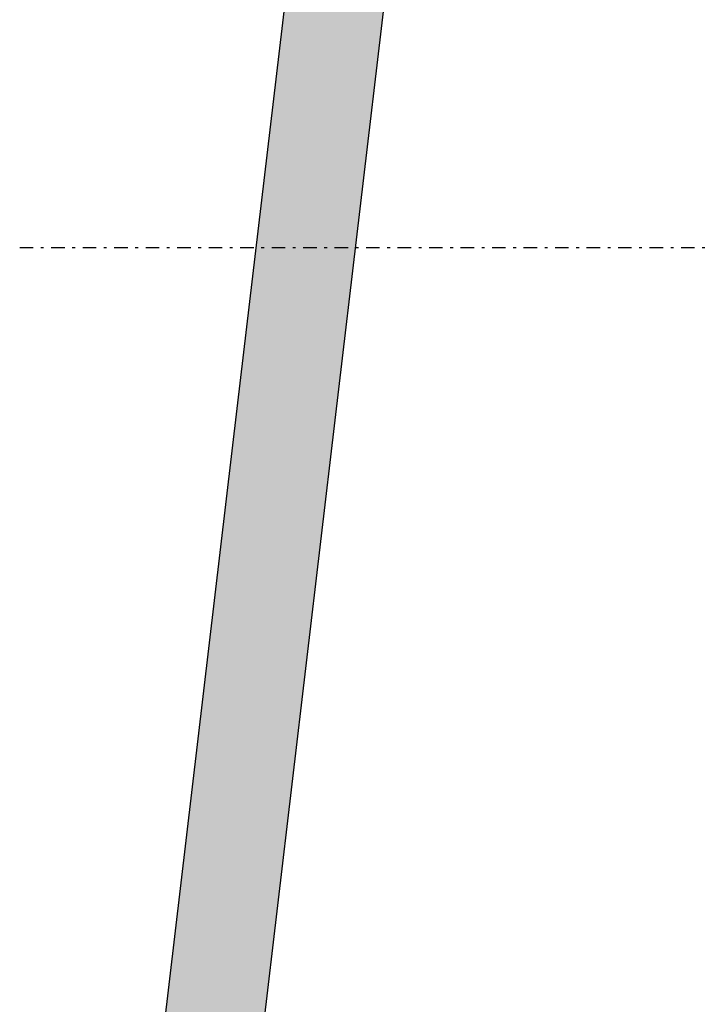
# Model space of a CAD drawing. Extents: x -12025 to 39812, y -28775 to 12.
# Tile 10 of 90: x 5289 to 9071, y -15314 to -9846. Entities that reach past the tile are written whole.
import ezdxf

# ---------------------------------------------------------------- set-up
doc = ezdxf.new("R2010")
doc.units = 0
doc.header["$MEASUREMENT"] = 0
doc.linetypes.add('Čerchovaná S', pattern=[175, 75, -42.5, 15, -42.5])
doc.layers.add('OÚ Dukovany půdorys podklad 1NP', color=7, linetype='Continuous')

msp = doc.modelspace()

# ---------------------------------------------------------------- linework, layer by layer
at = {"layer": 'OÚ Dukovany půdorys podklad 1NP', "color": 7, "linetype": 'Continuous'}
for p, q in [((7672, -2071.9), (6496.3, -12006.1)), ((7042.5, -12070.7), (8220.4, -2117.5)), ((6496.3, -12006.1), (5431.8, -21001)), ((6050.7, -20451), (7042.5, -12070.7))]:
    msp.add_line(p, q, dxfattribs=at)
at = {"layer": 'OÚ Dukovany půdorys podklad 1NP', "color": 154, "linetype": 'Čerchovaná S'}
msp.add_line((5289.2, -11111), (22767.7, -11111), dxfattribs=at)
at = {"layer": 'OÚ Dukovany půdorys podklad 1NP', "color": 254, "linetype": 'Continuous'}
for points in [[(7672, -2071.9), (6496.3, -12006.1), (8220.4, -2117.5), (7042.5, -12070.7)], [(6050.7, -20451), (7042.5, -12070.7), (5496.9, -20451), (6496.3, -12006.1)]]:
    msp.add_solid(points, dxfattribs=at)

doc.saveas('drawing.dxf')
